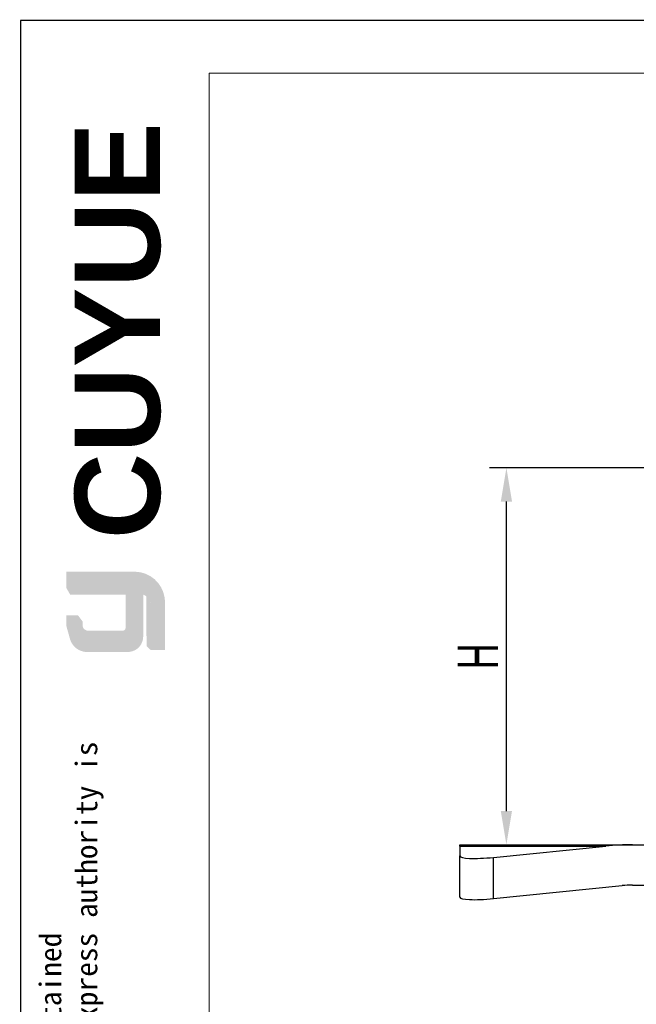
# Model space of a CAD drawing. Header units: inches. Extents: x 174632 to 174866, y 105824 to 105989.
# Tile 2 of 14: x 174632 to 174678, y 105916 to 105989. Entities that reach past the tile are written whole.
import ezdxf

# ---------------------------------------------------------------- set-up
doc = ezdxf.new("R2010")
doc.units = ezdxf.units.IN
doc.layers.add('20', color=7, linetype='Continuous', true_color=0xffffff)
for name, color, linetype, lineweight in [('实线层', 7, 'Continuous', 25), ('尺寸线层', 3, 'Continuous', 18), ('粗实线层', 7, 'Continuous', 35)]:
    doc.layers.add(name, color=color, linetype=linetype, lineweight=lineweight)
doc.styles.add('ARIAL', font='arial.ttf')
doc.styles.get("Standard").update_dxf_attribs({"font": 'arial.ttf'})
doc.styles.add('标准', font='txt', dxfattribs={"width": 0.667})
doc.dimstyles.new('对齐', dxfattribs={"dimtxt": 3, "dimasz": 2.5, "dimexe": 1.25, "dimexo": 0.625, "dimtad": 1, "dimdsep": 46, "dimtxsty": '标准', "dimcen": 2.5, "dimclrd": 3, "dimclre": 3, "dimclrt": 3, "dimadec": 0, "dimazin": 0, "dimtfac": 1, "dimtmove": 0, "dimatfit": 3, "dimfxl": 1, "dimarcsym": 0})

# ---------------------------------------------------------------- blocks, each defined once
blk = doc.blocks.new('*D14')
at = {"color": 3, "lineweight": -2, "transparency": 16777216}
for p, q in [((174694.877, 105955.712), (174666.715, 105955.712)), ((174667.965, 105930.212), (174667.965, 105953.212)), ((174665.127, 105927.712), (174669.215, 105927.712))]:
    blk.add_line(p, q, dxfattribs=at)
at = {"color": 3, "transparency": 16777216}
for points in [[(174667.548, 105953.212), (174668.382, 105953.212), (174667.965, 105955.712)], [(174667.548, 105930.212), (174668.382, 105930.212), (174667.965, 105927.712)]]:
    blk.add_solid(points, dxfattribs=at)
at = {"layer": 'Defpoints', "color": 0, "transparency": 16777216}
for p in [(174667.965, 105955.712), (174695.502, 105955.712), (174664.502, 105927.712)]:
    blk.add_point(p, dxfattribs=at)
at = {"color": 3, "lineweight": 18, "transparency": 16777216, "insert": (174665.84, 105941.712), "char_height": 3, "attachment_point": 5, "rotation": 90, "style": '标准'}
blk.add_mtext('H', dxfattribs=at)

msp = doc.modelspace()

# ---------------------------------------------------------------- hatches: boundary and pattern name
at = {"layer": '实线层'}
h = msp.add_hatch(color=251, dxfattribs=at)
edge = h.paths.add_edge_path(flags=0)
edge.add_line((174635.27559, 105947.99803), (174635.5503, 105947.60967))
edge.add_line((174635.5503, 105947.60967), (174640.39318, 105947.60967))
edge.add_arc((174640.47867, 105945.41781), 2.19352, 18.2584576, 92.2336037, ccw=False)
edge.add_arc((174640.33401, 105945.74161), 2.25719, 9.2658368, 88.497879)
edge.add_line((174640.39318, 105947.99803), (174635.27559, 105947.99803))
h = msp.add_hatch(color=254, dxfattribs=at)
h.paths.add_polyline_path([(174635.27559, 105943.9315), (174635.5503, 105942.94497), (174635.5503, 105944.30139), (174635.27559, 105944.76789)], flags=0)
h.paths.add_polyline_path([(174635.5503, 105946.28822), (174635.5503, 105947.60967), (174635.27559, 105947.99803), (174635.27559, 105946.77533)], flags=0)
h = msp.add_hatch(color=251, dxfattribs=at)
edge = h.paths.add_edge_path(flags=0)
edge.add_line((174639.42002, 105943.60974), (174636.89385, 105943.60974))
edge.add_arc((174636.89295, 105944.04142), 0.43167, 193.8962338, 270.1196323, ccw=False)
edge.add_line((174636.47391, 105943.93774), (174636.47391, 105943.62644))
edge.add_arc((174636.89295, 105943.73011), 0.43167, 193.8962338, 270.1196323)
edge.add_line((174636.89385, 105943.29844), (174639.60783, 105943.29844))
edge.add_arc((174639.62058, 105943.61035), 0.31218, 267.6597997, 364.9883187)
edge.add_line((174639.93157, 105943.6375), (174639.93157, 105946.28822))
edge.add_line((174639.93157, 105946.28822), (174639.66878, 105946.28822))
edge.add_line((174639.66878, 105946.28822), (174639.66878, 105943.80898))
edge.add_arc((174639.42774, 105943.85502), 0.24539, 268.196631, 349.1862448, ccw=False)
h = msp.add_hatch(color=251, dxfattribs=at)
edge = h.paths.add_edge_path(flags=0)
edge.add_line((174641.22578, 105942.45978), (174641.53157, 105942.18193))
edge.add_line((174641.53157, 105942.18193), (174641.53157, 105945.62912))
edge.add_arc((174640.71239, 105945.50283), 0.82886, 8.7644802, 53.8869948)
edge.add_line((174641.2009, 105946.17242), (174641.22578, 105942.45978))
msp.add_hatch(color=251, dxfattribs=at).paths.add_polyline_path([(174636.47391, 105944.30139), (174636.11945, 105944.76789), (174635.27559, 105944.76789), (174635.5503, 105944.30139)], flags=0)
h = msp.add_hatch(color=30, dxfattribs=at)
edge = h.paths.add_edge_path(flags=0)
edge.add_arc((174636.89295, 105943.73011), 0.43167, 193.8962338, 270.1196323, ccw=False)
edge.add_line((174636.47391, 105943.62644), (174636.47391, 105944.30139))
edge.add_line((174636.47391, 105944.30139), (174635.5503, 105944.30139))
edge.add_line((174635.5503, 105944.30139), (174635.5503, 105942.94497))
edge.add_arc((174636.82418, 105943.36998), 1.34291, 198.4506222, 263.4013945)
edge.add_line((174636.66987, 105942.03596), (174639.93157, 105942.03596))
edge.add_arc((174639.82452, 105943.18505), 1.15406, 275.322366, 362.7233691)
edge.add_line((174640.97728, 105943.23989), (174640.97728, 105943.96303))
edge.add_line((174640.97728, 105943.96303), (174639.93157, 105943.96303))
edge.add_line((174639.93157, 105943.96303), (174639.93157, 105943.6375))
edge.add_arc((174639.62058, 105943.61035), 0.31218, -92.3402003, 4.9883187, ccw=False)
edge.add_line((174639.60783, 105943.29844), (174636.89385, 105943.29844))
at = {"layer": '尺寸线层'}
h = msp.add_hatch(color=179, dxfattribs=at)
edge = h.paths.add_edge_path(flags=0)
edge.add_line((174640.39318, 105947.60967), (174635.5503, 105947.60967))
edge.add_line((174635.5503, 105947.60967), (174635.5503, 105946.28822))
edge.add_line((174635.5503, 105946.28822), (174639.93157, 105946.28822))
edge.add_line((174639.93157, 105946.28822), (174639.93157, 105943.96303))
edge.add_line((174639.93157, 105943.96303), (174640.97728, 105943.96303))
edge.add_line((174640.97728, 105943.96303), (174640.97728, 105946.28822))
edge.add_arc((174640.71239, 105945.50283), 0.82886, 8.7644822, 71.3618445, ccw=False)
edge.add_line((174641.53157, 105945.62912), (174641.53157, 105942.18193))
edge.add_line((174641.53157, 105942.18193), (174642.59087, 105942.18193))
edge.add_line((174642.59087, 105942.18193), (174642.59087, 105945.70331))
edge.add_arc((174640.33401, 105945.74161), 2.25719, 359.0276957, 369.2658387)
edge.add_arc((174640.47867, 105945.41781), 2.19352, 18.2584576, 92.2336037)

# ---------------------------------------------------------------- linework, layer by layer
at = {"lineweight": 13}
msp.add_line((174645.86983, 105826.69285), (174645.86983, 105985.03487), dxfattribs=at)
at = {"color": 7, "linetype": 'Continuous', "lineweight": 13}
msp.add_lwpolyline([(174631.84878, 105988.96766, 0.10225, 0.10225, 0), (174865.45645, 105988.96766, 0.10225, 0.10225, 0)], format="xyseb", dxfattribs=at)
at = {"layer": '20', "color": 7}
for p, q in [((174664.50179, 105927.61299), (174664.50179, 105927.71174)), ((174664.50179, 105927.71174), (174677.3257, 105927.71174)), ((174664.50179, 105927.61299), (174675.35785, 105927.61299)), ((174664.50179, 105927.61299), (174664.50179, 105926.87614)), ((174667.00179, 105926.76789), (174675.35785, 105927.61299)), ((174677.3257, 105927.71174), (174692.34308, 105927.71174)), ((174664.50179, 105923.81444), (174664.50179, 105926.87614)), ((174667.00179, 105923.70618), (174667.00179, 105926.76789)), ((174667.00179, 105923.70618), (174676.56883, 105924.67376)), ((174677.3257, 105924.71174), (174692.34308, 105924.71174))]:
    msp.add_line(p, q, dxfattribs=at)
for centre, major_axis, ratio, start_param, end_param in [((174677.3257, 105921.21174), (11.3324, 0), 0.57357644, 1.57079633, 1.74532925), ((174667.00179, 105927.12898), (-2.49973, -0.25814), 0.14294563, 6.2684245, 7.83922083), ((174677.3257, 105922.21174), (4.35862, 0), 0.57357644, 1.57079633, 1.74532925), ((174667.00179, 105924.06728), (-2.49973, -0.25814), 0.14294563, 6.26842265, 7.83922083)]:
    msp.add_ellipse(centre, major_axis=major_axis, ratio=ratio, start_param=start_param, end_param=end_param, dxfattribs=at)
at = {"layer": '实线层'}
msp.add_line((174631.84878, 105988.96766), (174631.84878, 105823.79052), dxfattribs=at)
at = {"layer": '实线层', "lineweight": 13}
msp.add_line((174645.86983, 105985.03487), (174861.52366, 105985.03487), dxfattribs=at)

# ---------------------------------------------------------------- texts
at = {"layer": '粗实线层', "color": 7, "insert": (174635.8898, 105950.41791), "char_height": 6.3353475, "width": 26.7734997, "attachment_point": 1, "rotation": 90, "style": 'ARIAL'}
msp.add_mtext('{\\farial|b1|i0|c0|p34;CUYUE}', dxfattribs=at)
at = {"layer": '粗实线层', "color": 3, "insert": (174633.2757, 105843.57374), "char_height": 1.60661971, "width": 94.3889546, "attachment_point": 1, "rotation": 90}
msp.add_mtext('{\\fSimHei|b0|i0|c0|p34;We reserve all rights in this document and in the information contained therein,reproduction,use or disclosure to third parties without express authority is strictly forbidden. copyright 2023CUYUE}', dxfattribs=at)

# ---------------------------------------------------------------- dimensions: what is measured, and where the dimension line sits
at = {"color": 3, "lineweight": 18}
dim = msp.add_linear_dim(base=(174667.96492, 105955.71174), p1=(174664.50179, 105927.71174), p2=(174695.50179, 105955.71174), angle=90, text='H', dimstyle='对齐', dxfattribs=at)
dim.commit()
dim.dimension.update_dxf_attribs({"geometry": '*D14', "text_midpoint": (174665.83992, 105941.71174)})

doc.saveas('drawing.dxf')
